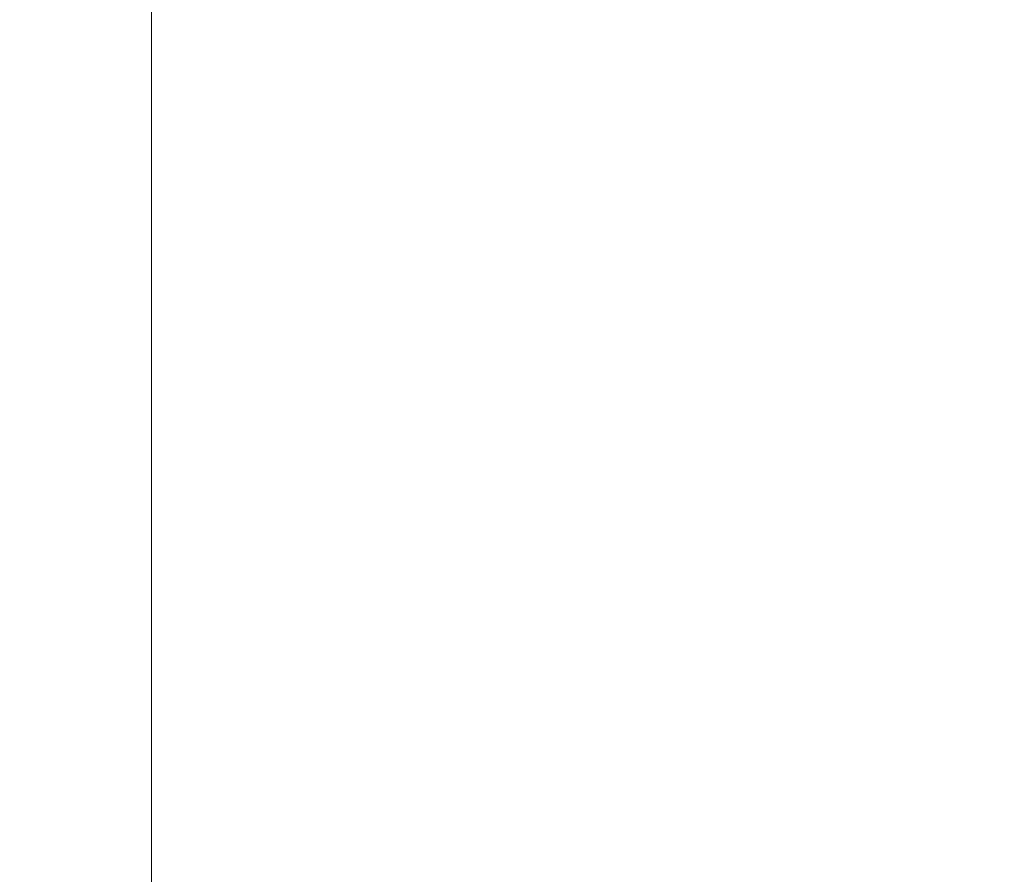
# Model space of a CAD drawing. Header units: inches. Extents: x -64 to 166, y 653 to 805.
# Tile 62 of 256: x -10.36913 to -10.36334, y 657.72158 to 657.7266. Entities that reach past the tile are written whole.
import ezdxf

# ---------------------------------------------------------------- set-up
doc = ezdxf.new("R2010")
doc.units = ezdxf.units.IN
doc.header["$MEASUREMENT"] = 0
doc.layers.add('A-FLOR-HRAL', color=1, linetype='Continuous', lineweight=9)

# ---------------------------------------------------------------- blocks, each defined once
blk = doc.blocks.new('Railing - 4_ x 4_-1398799-_3D_')
at = {"layer": 'A-FLOR-HRAL'}
mesh = blk.add_polyface(dxfattribs=at)
corners = [(2.8749999, 2.8749999, 37.5346527), (2.625, 2.625, 37.5346527), (-2.625, 2.625, 37.5346527), (-2.8749999, 2.8749999, 37.5346527)]
mesh.append_faces([[corners[k] for k in face] for face in [(3, 0, 1, 2)]])
mesh = blk.add_polyface(dxfattribs=at)
corners = [(2.625, 2.625, 37.5346527), (2.625, 2.625, 37.0953369), (-2.625, 2.625, 37.0953369), (-2.625, 2.625, 37.5346527)]
mesh.append_faces([[corners[k] for k in face] for face in [(3, 0, 1, 2)]])
mesh = blk.add_polyface(dxfattribs=at)
corners = [(2.625, 2.625, 37.0953369), (2.5614443, 2.5614443, 37.0222263), (2.512693, 2.512693, 36.9385099), (2.4804688, 2.4804688, 36.8471518), (-2.4804688, 2.4804688, 36.8471518), (-2.512693, 2.512693, 36.9385099), (-2.5614443, 2.5614443, 37.0222263), (-2.625, 2.625, 37.0953369)]
mesh.append_faces([[corners[k] for k in face] for face in [(5, 2, 3, 4)]], dxfattribs={"vtx0": -1})
mesh.append_faces([[corners[k] for k in face] for face in [(2, 5, 6, 1)]], dxfattribs={"vtx0": -1, "vtx2": -1})
mesh.append_faces([[corners[k] for k in face] for face in [(7, 0, 1, 6)]], dxfattribs={"vtx2": -1})
blk = doc.blocks.new('Railing - Railing-1497174-_3D_')
at = {"rotation": 89.99999999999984}
blk.add_blockref('Railing - 4_ x 4_-1398799-_3D_', (-7.7433508, 657.7278222, 1235.0653475), dxfattribs=at)

msp = doc.modelspace()

# ---------------------------------------------------------------- block references
at = {"layer": 'A-FLOR-HRAL'}
msp.add_blockref('Railing - Railing-1497174-_3D_', (0, 0), dxfattribs=at)

doc.saveas('drawing.dxf')
